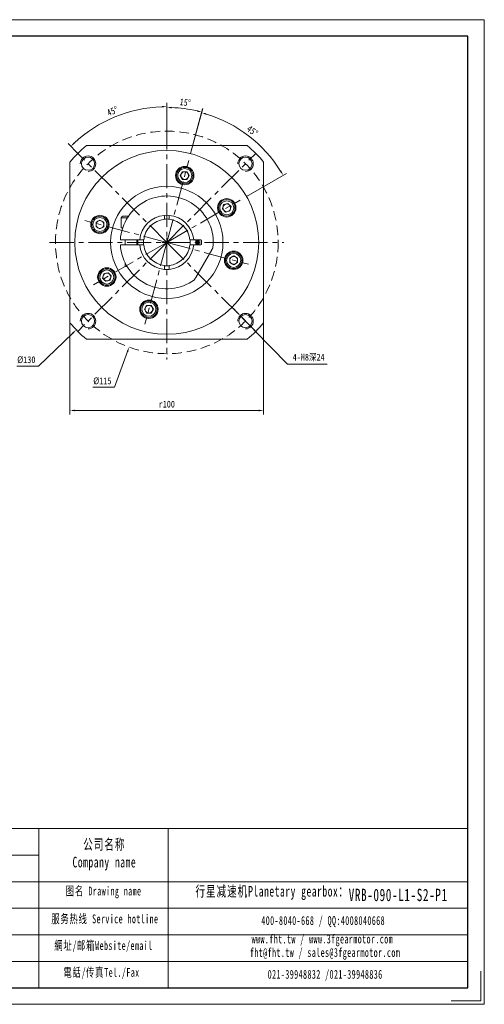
# Model space of a CAD drawing. Header units: millimetres. Extents: x -94 to 625, y -108 to 400.
# Tile 4 of 4: x 385 to 625, y -108 to 400. Entities that reach past the tile are written whole.
import ezdxf

# ---------------------------------------------------------------- set-up
doc = ezdxf.new("R2010")
doc.units = ezdxf.units.MM
doc.header["$LTSCALE"] = 10
doc.linetypes.add('CENTER', pattern=[2, 1.25, -0.25, 0.25, -0.25])
doc.linetypes.add('DASHED', pattern=[0.75, 0.5, -0.25])
doc.layers.get('0').update_dxf_attribs({"lineweight": 18})
doc.layers.add('3中心线层', color=1, linetype='CENTER', lineweight=18)
doc.layers.add('图框_外框线', color=7, linetype='Continuous', lineweight=18)
doc.styles.add('TH_GBDIM', font='txt', dxfattribs={"width": 0.8})
doc.styles.add('标准', font='txt', dxfattribs={"width": 0.667})
doc.dimstyles.new('TH_GBDIM', dxfattribs={"dimtxt": 3.5, "dimasz": 2.5, "dimexe": 2, "dimexo": 0, "dimgap": 1.5, "dimtad": 1, "dimdec": 1, "dimdsep": 46, "dimtxsty": 'TH_GBDIM', "dimcen": 2.5, "dimdle": 5, "dimclrd": 4, "dimclre": 4, "dimclrt": 3, "dimadec": 0, "dimazin": 0, "dimtfac": 0.714286, "dimtdec": 1, "dimtmove": 0, "dimatfit": 3, "dimfxl": 0, "dimtolj": 1, "dimarcsym": 0})

# ---------------------------------------------------------------- blocks, each defined once
blk = doc.blocks.new('*X23')
for points in [[(497.84, 249.67), (497.25, 249.09), (499.29, 247.59)], [(506.92, 240.36), (506.32, 239.78), (504.87, 241.86)]]:
    blk.add_hatch(color=4).paths.add_polyline_path(points, flags=0)
at = {"color": 4}
for p, q in [((497.54, 249.38), (495.8, 251.17)), ((499.29, 247.59), (504.87, 241.86)), ((523.7, 222.54), (506.62, 240.07)), ((544.17, 222.54), (523.7, 222.54))]:
    blk.add_line(p, q, dxfattribs=at)
at = {"color": 3, "insert": (534.69, 225.92), "char_height": 3.5, "width": 31.2978, "attachment_point": 5, "style": 'TH_GBDIM'}
blk.add_mtext('4-M8深24', dxfattribs=at)
blk = doc.blocks.new('*X24')
blk.add_hatch(color=4).paths.add_polyline_path([(440.71, 229.07), (441.5, 228.79), (441.95, 231.28)], flags=0)
at = {"color": 4}
for p, q in [((458.92, 285.39), (463.92, 285.39)), ((461.42, 282.89), (461.42, 287.89)), ((434.49, 210.54), (441.11, 228.93)), ((423.25, 210.54), (434.49, 210.54))]:
    blk.add_line(p, q, dxfattribs=at)
at = {"color": 3, "insert": (428.12, 213.79), "char_height": 3.5, "width": 15.2756, "attachment_point": 5, "style": 'TH_GBDIM'}
blk.add_mtext('%%C115', dxfattribs=at)
blk = doc.blocks.new('*X25')
for points in [[(413.92, 198.96), (413.92, 198.12), (411.42, 198.54)], [(508.92, 198.96), (508.92, 198.12), (511.42, 198.54)]]:
    blk.add_hatch(color=4).paths.add_polyline_path(points, flags=0)
at = {"color": 4}
for p, q in [((411.42, 243.85), (411.42, 196.54)), ((511.42, 243.85), (511.42, 196.54)), ((508.92, 198.54), (413.92, 198.54))]:
    blk.add_line(p, q, dxfattribs=at)
at = {"color": 3, "insert": (461.42, 201.79), "char_height": 3.5, "width": 15.2756, "attachment_point": 5, "style": 'TH_GBDIM'}
blk.add_mtext('r100', dxfattribs=at)
blk = doc.blocks.new('*X30')
for points in [[(458.92, 355.91), (458.93, 355.08), (461.42, 355.54)], [(413.91, 336.43), (413.33, 337.03), (411.82, 334.99)]]:
    blk.add_hatch(color=4).paths.add_polyline_path(points, flags=0)
at = {"color": 4}
for p, q in [((461.42, 345.89), (461.42, 357.54)), ((415.46, 331.35), (410.4, 336.41))]:
    blk.add_line(p, q, dxfattribs=at)
blk.add_arc((461.42, 285.39), 70.15, 92.0419, 132.9581, dxfattribs=at)
at = {"color": 3, "insert": (433.33, 353.2), "char_height": 3.5, "width": 12.5704, "attachment_point": 5, "rotation": 22.5, "style": 'TH_GBDIM'}
blk.add_mtext('45%%D', dxfattribs=at)
blk = doc.blocks.new('*X31')
for points in [[(463.91, 354.63), (463.93, 355.46), (461.42, 355.09)], [(477.14, 353.72), (476.94, 352.91), (479.46, 352.71)]]:
    blk.add_hatch(color=4).paths.add_polyline_path(points, flags=0)
at = {"color": 4}
for p, q in [((461.42, 345.89), (461.42, 357.09)), ((473.72, 331.27), (479.98, 354.64))]:
    blk.add_line(p, q, dxfattribs=at)
blk.add_arc((461.42, 285.39), 69.7, 77.0552, 87.9448, dxfattribs=at)
at = {"color": 3, "insert": (470.94, 357.71), "char_height": 3.5, "width": 10.8247, "attachment_point": 5, "rotation": 352.5, "style": 'TH_GBDIM'}
blk.add_mtext('15%%D', dxfattribs=at)
blk = doc.blocks.new('*X32')
for points in [[(481.66, 351.3), (481.89, 352.1), (479.38, 352.39)], [(520.56, 322.43), (519.85, 322), (521.5, 320.07)]]:
    blk.add_hatch(color=4).paths.add_polyline_path(points, flags=0)
at = {"color": 4}
for p, q in [((473.72, 331.27), (479.89, 354.32)), ((502.56, 309.14), (523.23, 321.07))]:
    blk.add_line(p, q, dxfattribs=at)
blk.add_arc((461.42, 285.39), 69.37, 32.065, 72.935, dxfattribs=at)
at = {"color": 3, "insert": (505.63, 343), "char_height": 3.5, "width": 12.8426, "attachment_point": 5, "rotation": 322.5, "style": 'TH_GBDIM'}
blk.add_mtext('45%%D', dxfattribs=at)
blk = doc.blocks.new('*X34')
blk.add_hatch(color=4).paths.add_polyline_path([(412.58, 238.79), (413.16, 238.19), (414.67, 240.23)], flags=0)
at = {"color": 4}
for p, q in [((458.92, 285.39), (463.92, 285.39)), ((461.42, 282.89), (461.42, 287.89)), ((395.23, 221.45), (412.87, 238.49)), ((384, 221.45), (395.23, 221.45))]:
    blk.add_line(p, q, dxfattribs=at)
at = {"color": 3, "insert": (388.87, 224.7), "char_height": 3.5, "width": 15.3689, "attachment_point": 5, "style": 'TH_GBDIM'}
blk.add_mtext('%%C130', dxfattribs=at)

msp = doc.modelspace()

# ---------------------------------------------------------------- linework, layer by layer
at = {"color": 7, "linetype": 'Continuous', "lineweight": 15}
for p, q in [((419.89, 335.39), (502.96, 335.39)), ((411.42, 243.85), (411.42, 326.92)), ((511.42, 326.92), (511.42, 243.85)), ((468.37, 319.92), (469.52, 321.92)), ((469.52, 321.92), (471.83, 321.92)), ((471.83, 321.92), (472.98, 319.92)), ((469.52, 317.92), (468.37, 319.92)), ((471.83, 317.92), (469.52, 317.92)), ((472.98, 319.92), (471.83, 317.92)), ((490.75, 304.89), (492.98, 305.49)), ((492.98, 305.49), (494.61, 303.86)), ((490.15, 302.66), (490.75, 304.89)), ((491.79, 301.03), (490.15, 302.66)), ((494.02, 301.63), (491.79, 301.03)), ((494.61, 303.86), (494.02, 301.63)), ((424.89, 295.79), (426.89, 296.95)), ((424.89, 293.48), (424.89, 295.79)), ((426.89, 296.95), (428.89, 295.79)), ((428.89, 295.79), (428.89, 293.48)), ((437.92, 298.14), (437.92, 292.89)), ((441.09, 298.14), (437.92, 298.14)), ((438.67, 298.89), (441.58, 298.89)), ((460.17, 299.33), (460.17, 298.93)), ((460.17, 298.93), (460.17, 297.9)), ((460.17, 297.9), (460.17, 297.32)), ((462.67, 299.33), (462.67, 298.93)), ((462.67, 297.9), (462.67, 298.93)), ((462.67, 297.9), (462.67, 297.32)), ((426.89, 292.33), (424.89, 293.48)), ((428.89, 293.48), (426.89, 292.33)), ((438.62, 292.89), (437.92, 292.89)), ((446.98, 286.64), (437.96, 286.64)), ((439.92, 286.64), (439.92, 284.14)), ((445.92, 286.64), (445.92, 284.14)), ((446.12, 286.64), (446.07, 285.39)), ((446.07, 285.39), (446.12, 284.14)), ((448.91, 286.64), (447.88, 286.64)), ((474.96, 286.64), (473.94, 286.64)), ((479.02, 286.64), (475.87, 286.64)), ((479.42, 284.54), (479.42, 286.24)), ((437.96, 284.14), (446.98, 284.14)), ((447.88, 284.14), (448.91, 284.14)), ((473.94, 284.14), (474.96, 284.14)), ((475.87, 284.14), (479.02, 284.14)), ((476.34, 267.23), (484.61, 281.54)), ((493.95, 277.29), (495.95, 278.44)), ((493.95, 274.98), (493.95, 277.29)), ((495.95, 273.82), (493.95, 274.98)), ((495.95, 278.44), (497.95, 277.29)), ((497.95, 274.98), (495.95, 273.82)), ((497.95, 277.29), (497.95, 274.98)), ((428.83, 269.14), (431.06, 269.74)), ((431.06, 269.74), (432.69, 268.11)), ((439.92, 274.72), (439.92, 273.14)), ((439.92, 273.14), (440.78, 273.14)), ((440.93, 272.89), (440.17, 272.89)), ((460.17, 273.45), (460.17, 272.87)), ((460.17, 272.87), (460.17, 271.84)), ((460.17, 271.84), (460.17, 271.44)), ((462.67, 273.45), (462.67, 272.87)), ((462.67, 271.84), (462.67, 272.87)), ((462.67, 271.84), (462.67, 271.44)), ((428.23, 266.91), (428.83, 269.14)), ((429.86, 265.28), (428.23, 266.91)), ((432.09, 265.88), (429.86, 265.28)), ((432.69, 268.11), (432.09, 265.88)), ((449.86, 250.85), (451.01, 252.85)), ((451.01, 248.85), (449.86, 250.85)), ((451.01, 252.85), (453.32, 252.85)), ((453.32, 252.85), (454.48, 250.85)), ((454.48, 250.85), (453.32, 248.85)), ((453.32, 248.85), (451.01, 248.85)), ((502.96, 235.39), (419.89, 235.39))]:
    msp.add_line(p, q, dxfattribs=at)
for points in [[(462.67, 299.33), (461.42, 299.39), (460.17, 299.33)], [(476.72, 284.14), (476.77, 285.39), (476.72, 286.64)], [(460.17, 271.44), (461.42, 271.39), (462.67, 271.44)]]:
    msp.add_lwpolyline(points, dxfattribs=at)
at = {"color": 1, "linetype": 'DASHED'}
msp.add_circle((461.42, 285.39), 57.5, dxfattribs=at)
at = {"color": 7, "linetype": 'Continuous', "lineweight": 15}
for centre, radius in [((461.42, 285.39), 47.5), ((420.76, 326.04), 3.4), ((502.08, 326.04), 3.4), ((470.68, 319.92), 4.75), ((470.68, 319.92), 4.25), ((470.68, 319.92), 3.63), ((461.42, 285.39), 29), ((492.38, 303.26), 4.75), ((492.38, 303.26), 4.25), ((492.38, 303.26), 3.63), ((426.89, 294.64), 4.75), ((426.89, 294.64), 4.25), ((426.89, 294.64), 3.62), ((495.95, 276.13), 4.75), ((495.95, 276.13), 4.25), ((495.95, 276.13), 3.63), ((430.46, 267.51), 4.75), ((430.46, 267.51), 4.25), ((430.46, 267.51), 3.63), ((452.17, 250.85), 4.75), ((452.17, 250.85), 4.25), ((452.17, 250.85), 3.63), ((420.76, 244.73), 3.4), ((502.08, 244.73), 3.4)]:
    msp.add_circle(centre, radius, dxfattribs=at)
for centre, radius, start, end in [((461.42, 285.39), 65, 129.7151, 140.2849), ((461.42, 285.39), 65, 39.7151, 50.2849), ((470.68, 319.92), 2, 150, 210), ((470.68, 319.92), 2, 90, 150), ((470.68, 319.92), 2, 30, 90), ((470.68, 319.92), 2, 330, 30), ((470.68, 319.92), 2, 210, 270), ((470.68, 319.92), 2, 270, 330), ((461.42, 285.39), 24, 353.5565, 177.0145), ((492.38, 303.26), 2, 45, 105), ((492.38, 303.26), 2, 165, 225), ((492.38, 303.26), 2, 105, 165), ((492.38, 303.26), 2, 225, 285), ((492.38, 303.26), 2, 285, 345), ((492.38, 303.26), 2, 345, 45), ((426.89, 294.64), 2, 120, 180), ((426.89, 294.64), 2, 60, 120), ((426.89, 294.64), 2, 360, 60), ((438.67, 298.14), 0.75, 90, 180), ((461.42, 285.39), 14, 95.1225, 174.8775), ((461.42, 285.39), 12, 95.9792, 174.0208), ((461.42, 285.39), 12.1, 84.0704, 95.9296), ((461.42, 285.39), 14, 5.1225, 84.8775), ((461.42, 285.39), 12, 5.9792, 84.0208), ((426.89, 294.64), 2, 180, 240), ((426.89, 294.64), 2, 240, 300), ((426.89, 294.64), 2, 300, 360), ((461.42, 285.39), 15, 175.2198, 184.7802), ((461.42, 285.39), 12.1, 174.0704, 185.9296), ((461.42, 285.39), 12.1, 354.0704, 5.9296), ((461.42, 285.39), 15, 355.2198, 4.7802), ((461.42, 285.39), 15.75, 355.4479, 4.5521), ((461.42, 285.39), 16, 355.5192, 4.4808), ((461.42, 285.39), 16.4, 355.6287, 4.3713), ((461.42, 285.39), 17, 355.7833, 4.2167), ((479.02, 286.24), 0.4, 0, 90), ((461.42, 285.39), 24, 182.9855, 306.4435), ((461.42, 285.39), 14, 185.1225, 264.8775), ((461.42, 285.39), 12, 185.9792, 264.0208), ((461.42, 285.39), 14, 275.1225, 354.8775), ((461.42, 285.39), 12, 275.9792, 354.0208), ((479.02, 284.54), 0.4, 270, 0), ((495.95, 276.13), 2, 120, 180), ((495.95, 276.13), 2, 180, 240), ((495.95, 276.13), 2, 60, 120), ((495.95, 276.13), 2, 360, 60), ((495.95, 276.13), 2, 300, 0), ((461.42, 285.39), 12.1, 264.0704, 275.9296), ((495.95, 276.13), 2, 240, 300), ((430.46, 267.51), 2, 165, 225), ((430.46, 267.51), 2, 105, 165), ((430.46, 267.51), 2, 225, 285), ((430.46, 267.51), 2, 45, 105), ((430.46, 267.51), 2, 285, 345), ((430.46, 267.51), 2, 345, 45), ((452.17, 250.85), 2, 150, 210), ((452.17, 250.85), 2, 90, 150), ((452.17, 250.85), 2, 210, 270), ((452.17, 250.85), 2, 30, 90), ((452.17, 250.85), 2, 270, 330), ((452.17, 250.85), 2, 330, 30), ((461.42, 285.39), 65, 219.7151, 230.2849), ((461.42, 285.39), 65, 309.7151, 320.2849)]:
    msp.add_arc(centre, radius, start, end, dxfattribs=at)
at = {"color": 4}
for centre in [(420.76, 326.04), (502.08, 326.04), (420.76, 244.73), (502.08, 244.73)]:
    msp.add_arc(centre, 4, 270, 180, dxfattribs=at)
at = {"color": 7, "linetype": 'Continuous', "lineweight": 15}
for points in [[(437.96, 286.64), (437.45, 286.64)], [(447.48, 286.64), (446.98, 286.64)], [(475.87, 286.64), (475.37, 286.64)], [(437.45, 284.14), (437.96, 284.14)], [(446.98, 284.14), (447.48, 284.14)], [(475.37, 284.14), (475.87, 284.14)], [(485.27, 282.69), (484.61, 281.54)], [(439.92, 273.14), (440.17, 272.89)], [(476.34, 267.23), (475.68, 266.08)]]:
    msp.add_open_spline(points, degree=1, dxfattribs=at)
for points, knots in [([(447.88, 286.64), (447.86, 286.64), (447.73, 286.64), (447.6, 286.64), (447.48, 286.64)], [0, 0, 0, 0, 0.0494207, 0.4016515, 0.4016515, 0.4016515, 0.4016515]), ([(448.91, 286.64), (449.01, 286.64), (449.2, 286.64), (449.39, 286.64), (449.49, 286.64)], [0, 0, 0, 0, 0.2972357, 0.5803622, 0.5803622, 0.5803622, 0.5803622]), ([(473.36, 286.64), (473.45, 286.64), (473.65, 286.64), (473.84, 286.64), (473.94, 286.64)], [0, 0, 0, 0, 0.2831266, 0.5803622, 0.5803622, 0.5803622, 0.5803622]), ([(475.37, 286.64), (475.25, 286.64), (475.12, 286.64), (474.98, 286.64), (474.96, 286.64)], [0, 0, 0, 0, 0.3522308, 0.4016515, 0.4016515, 0.4016515, 0.4016515]), ([(447.48, 284.14), (447.6, 284.14), (447.73, 284.14), (447.86, 284.14), (447.88, 284.14)], [0, 0, 0, 0, 0.3522308, 0.4016515, 0.4016515, 0.4016515, 0.4016515]), ([(449.49, 284.14), (449.39, 284.14), (449.2, 284.14), (449.01, 284.14), (448.91, 284.14)], [0, 0, 0, 0, 0.2831266, 0.5803622, 0.5803622, 0.5803622, 0.5803622]), ([(473.94, 284.14), (473.84, 284.14), (473.65, 284.14), (473.45, 284.14), (473.36, 284.14)], [0, 0, 0, 0, 0.2972357, 0.5803622, 0.5803622, 0.5803622, 0.5803622]), ([(474.96, 284.14), (474.98, 284.14), (475.12, 284.14), (475.25, 284.14), (475.37, 284.14)], [0, 0, 0, 0, 0.0494207, 0.4016515, 0.4016515, 0.4016515, 0.4016515])]:
    msp.add_open_spline(points, degree=3, knots=knots, dxfattribs=at)
at = {"layer": '3中心线层'}
for p, q in [((461.42, 345.89), (461.42, 224.89)), ((461.42, 285.39), (415.46, 331.35)), ((461.42, 285.39), (507.38, 331.35)), ((461.42, 285.39), (472.75, 327.66)), ((461.42, 285.39), (499.32, 307.27)), ((461.42, 285.39), (419.15, 296.71)), ((400.92, 285.39), (521.92, 285.39)), ((461.42, 285.39), (415.46, 239.42)), ((461.42, 285.39), (423.52, 263.51)), ((461.42, 285.39), (450.1, 243.12)), ((461.42, 285.39), (507.38, 239.42)), ((461.42, 285.39), (503.69, 274.06))]:
    msp.add_line(p, q, dxfattribs=at)
at = {"layer": '图框_外框线'}
for p, q in [((-30.54, -17.51), (616.81, -17.51)), ((395.32, -17.51), (395.32, -99.74)), ((462.16, -17.51), (462.16, -99.74)), ((31.49, -31.23), (395.32, -31.23)), ((-30.54, -44.95), (616.81, -44.95)), ((31.49, -58.67), (616.81, -58.67)), ((31.49, -72.39), (616.81, -72.39)), ((31.49, -86.11), (616.81, -86.11))]:
    msp.add_line(p, q, dxfattribs=at)
at = {"layer": '图框_外框线', "color": 3}
msp.add_lwpolyline([(-94.1, -108.3), (625.37, -108.3), (625.37, 400.47), (-94.1, 400.47)], close=True, dxfattribs=at)
at = {"layer": '图框_外框线', "color": 3, "lineweight": 25}
msp.add_lwpolyline([(-51.27, -99.74), (616.81, -99.74), (616.81, 391.9), (-51.27, 391.9)], close=True, dxfattribs=at)
at = {"layer": '图框_外框线', "color": 3}
msp.add_lwpolyline([(623.66, -91.17), (623.66, -106.59), (608.24, -106.59)], dxfattribs=at)

# ---------------------------------------------------------------- texts
at = {"layer": '图框_外框线', "color": 1, "attachment_point": 2, "style": '标准'}
for s, insert, char_height, width in [('\\T1.1;公司名称\\PCompany name', (429.16, -22.93), 5.4877, 71.049), ('\\T1.1;图名 Drawing name', (428.79, -47.48), 4.5731, 58.4841), ('\\T1.1;  行星减速机Planetary gearbox：', (513.09, -47.13), 5.4877, 86.3091), ('{\\T1.10000;VRB-090-L1-S2-P1}', (580.89, -48.58), 6.4024, 46.593), ('\\T1.1;服务热线 Service hotline', (429.44, -61.86), 4.5731, 65.1569), ('\\T1.1;400-8040-668 / QQ:4008040668', (542.16, -62.73), 4.5731, 133.1481), ('\\T1.1;網址/邮箱Website/email', (428.72, -75.64), 4.5731, 67.8222), ('\\T1.1;www.fht.tw / www.3fgearmotor.com ', (541.74, -72.26), 4.5731, 133.2979), ('{\\T1.10000;fht@fht.tw / sales@3fgearmotor.com }', (543.14, -79.22), 4.5731, 133.2979), ('\\T1.1;電話/传真Tel./Fax', (427.7, -89.52), 4.5731, 68.6379), ('\\T1.1;021-39948832 /021-39948836 ', (543.18, -90.52), 4.5731, 101.7831)]:
    msp.add_mtext(s, dxfattribs=dict(at, insert=insert, char_height=char_height, width=width))

# ---------------------------------------------------------------- dimensions: what is measured, and where the dimension line sits
for base, line1, line2, picture, middle in [((434.58, 350.2), ((461.42, 285.39), (415.46, 331.35)), ((461.42, 345.89), (461.42, 224.89)), '*X30', (433.33, 353.2)), ((470.52, 354.49), ((461.42, 285.39), (473.72, 331.27)), ((461.42, 345.89), (461.42, 224.89)), '*X31', (470.94, 357.71)), ((503.65, 340.42), ((461.42, 285.39), (502.56, 309.14)), ((461.42, 285.39), (473.72, 331.27)), '*X32', (505.63, 343))]:
    dim = msp.add_angular_dim_2l(base=base, line1=line1, line2=line2, dimstyle='TH_GBDIM', override={"dimtad": 1, "dimtih": 0, "dimtoh": 0, "dimsah": 1, "dimtdec": 0, "dimtzin": 0})
    dim.commit()
    dim.dimension.update_dxf_attribs({"geometry": picture, "text_midpoint": middle})
for p1, p2, picture, middle in [((480.89, 339.49), (441.95, 231.28), '*X24', (434.49, 210.54)), ((508.17, 330.54), (414.67, 240.23), '*X34', (395.23, 221.45))]:
    dim = msp.add_diameter_dim_2p(p1=p1, p2=p2, dimstyle='TH_GBDIM', override={"dimtih": 1, "dimtoh": 1, "dimpost": '%%C<>', "dimsah": 1, "dimtofl": 0, "dimtzin": 0})
    dim.commit()
    dim.dimension.update_dxf_attribs({"geometry": picture, "text_midpoint": middle, "dimtype": 163})
dim = msp.add_diameter_dim_2p(p1=(499.29, 247.59), p2=(504.87, 241.86), text='4-M8深24', dimstyle='TH_GBDIM', override={"dimtoh": 1, "dimpost": '%%C<>', "dimsah": 1, "dimtzin": 0})
dim.commit()
dim.dimension.update_dxf_attribs({"geometry": '*X23', "text_midpoint": (523.7, 222.54), "dimtype": 163})
dim = msp.add_linear_dim(base=(411.42, 198.54), p1=(511.42, 243.85), p2=(411.42, 243.85), text='r<>', dimstyle='TH_GBDIM', override={"dimsah": 1, "dimtzin": 0})
dim.commit()
dim.dimension.update_dxf_attribs({"geometry": '*X25', "text_midpoint": (461.42, 201.79)})

doc.saveas('drawing.dxf')
